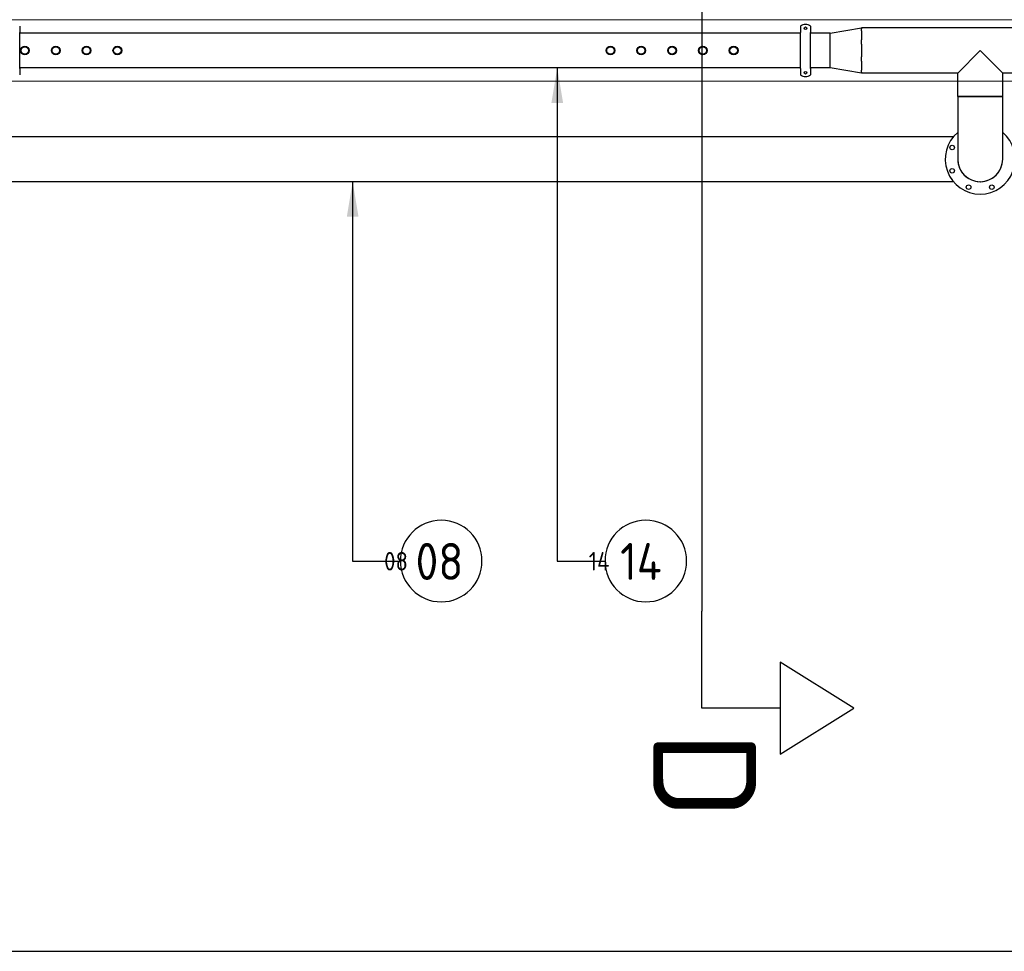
# Model space of a CAD drawing. Extents: x -89225 to 110569, y 13360 to 87647.
# Tile 193 of 256: x 30483 to 35276, y 53253 to 57788. Entities that reach past the tile are written whole.
import ezdxf

# ---------------------------------------------------------------- set-up
doc = ezdxf.new("R2010")
doc.units = 0
doc.layers.add('4', color=4, linetype='Continuous', lineweight=25)
doc.layers.add('HIDDEN', color=7, linetype='Continuous', lineweight=9)
for name, color, linetype in [('Beluchtingstank', 253, 'Continuous'), ('Iv-Lines 035', 4, 'Continuous'), ('Iv-Lines 035 @ 100', 4, 'Continuous'), ('Iv-Lines 035 @ 50', 4, 'Continuous')]:
    doc.layers.add(name, color=color, linetype=linetype)
doc.styles.add('ISO', font='ISO.SHX')
doc.styles.add('PGWW 1.8', font='isocpeur.ttf', dxfattribs={"height": 1.8})

# ---------------------------------------------------------------- blocks, each defined once
blk = doc.blocks.new('Leidingwerk beluchtingsinstallatie')
for p, q in [((1277804.797657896, -946477.6279347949), (1277804.797657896, -946502.0364069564)), ((1281604.797657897, -946477.6279347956), (1281604.797657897, -946502.0364069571)), ((1281654.797657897, -946477.6279347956), (1281654.797657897, -946502.0364069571)), ((1277804.797657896, -946502.0364069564), (1277804.797657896, -946506.9921434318)), ((1277804.797657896, -946683.7137061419), (1277804.797657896, -946506.9921434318)), ((1281604.797657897, -946511.2129247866), (1277804.797657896, -946511.2129247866)), ((1281604.797657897, -946502.0364069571), (1281604.797657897, -946506.9921434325)), ((1281604.797657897, -946683.7137061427), (1281604.797657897, -946506.9921434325)), ((1281654.797657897, -946502.0364069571), (1281654.797657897, -946506.9921434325)), ((1281654.797657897, -946683.7137061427), (1281654.797657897, -946506.9921434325)), ((1281749.788929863, -946511.2129247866), (1281654.797657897, -946511.2129247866)), ((1281749.788929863, -946511.2129247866), (1281902.188929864, -946485.8129247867)), ((1281749.788929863, -946514.6273895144), (1281749.788929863, -946511.2129247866)), ((1281749.788929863, -946521.4999808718), (1281749.788929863, -946514.6241460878)), ((1281749.788929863, -946555.0421051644), (1281749.788929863, -946521.4998202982)), ((1281902.188929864, -946485.8129247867), (1281902.188929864, -946490.2539199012)), ((1283058.188929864, -946485.8129247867), (1281902.188929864, -946485.8129247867)), ((1281902.188929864, -946499.2054149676), (1281902.188929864, -946490.253918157)), ((1281902.188929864, -946499.2038235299), (1281902.188929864, -946542.8680506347)), ((1281749.788929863, -946571.6378685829), (1281749.788929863, -946555.0381349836)), ((1281749.788929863, -946595.3529247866), (1281749.788929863, -946571.6397708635)), ((1281902.188929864, -946564.4788190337), (1281902.188929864, -946542.8679940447)), ((1281902.188929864, -946564.4805263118), (1281902.188929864, -946595.3529247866)), ((1281749.788929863, -946619.0691750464), (1281749.788929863, -946595.3529247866)), ((1281749.788929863, -946679.4929247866), (1281749.788929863, -946595.3529247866)), ((1281902.188929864, -946595.3529247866), (1281902.188929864, -946626.226774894)), ((1281902.188929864, -946647.8378555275), (1281902.188929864, -946626.2270305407)), ((1282480.188929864, -946595.3529247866), (1282370.648929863, -946704.8929247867)), ((1282589.728929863, -946704.8929247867), (1282480.188929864, -946595.3529247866)), ((1281749.788929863, -946669.2065248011), (1281749.788929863, -946635.6676938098)), ((1281902.188929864, -946647.830716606), (1281902.188929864, -946691.5004333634)), ((1281604.797657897, -946679.4929247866), (1277804.797657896, -946679.4929247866)), ((1277804.797657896, -946683.7137061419), (1277804.797657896, -946688.6694426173)), ((1277804.797657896, -946688.6694426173), (1277804.797657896, -946713.0779147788)), ((1281604.797657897, -946683.7137061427), (1281604.797657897, -946688.669442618)), ((1281604.797657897, -946688.669442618), (1281604.797657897, -946713.0779147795)), ((1281749.788929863, -946679.4929247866), (1281654.797657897, -946679.4929247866)), ((1281654.797657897, -946683.7137061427), (1281654.797657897, -946688.669442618)), ((1281654.797657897, -946688.669442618), (1281654.797657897, -946713.0779147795)), ((1281749.788929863, -946679.4929247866), (1281749.788929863, -946676.0816956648)), ((1281902.188929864, -946704.8929247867), (1281749.788929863, -946679.4929247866)), ((1281902.188929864, -946700.451931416), (1281902.188929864, -946691.5004346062)), ((1281902.188929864, -946700.4490076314), (1281902.188929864, -946704.8929247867)), ((1282370.648929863, -946704.8929247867), (1281902.188929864, -946704.8929247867)), ((1282370.648929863, -946819.5529247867), (1282370.648929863, -946704.8929247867)), ((1283058.188929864, -946704.8929247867), (1282589.728929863, -946704.8929247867)), ((1282589.728929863, -946819.5529247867), (1282589.728929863, -946704.8929247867)), ((1282589.728929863, -946819.5529247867), (1282370.648929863, -946819.5529247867)), ((1282370.648929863, -946819.5529247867), (1282370.648929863, -947124.3529247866)), ((1282370.648929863, -946819.5529247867), (1282589.728929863, -946819.5529247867)), ((1282589.728929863, -947124.3529247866), (1282589.728929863, -946819.5529247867)), ((1282350.185128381, -947014.8129247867), (1277639.788929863, -947014.8129247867)), ((1282350.185128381, -947233.8929247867), (1277639.788929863, -947233.8929247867)), ((1282480.188929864, -947233.8929247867), (1282478.708760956, -947233.8929247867)), ((1282480.188929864, -947233.8929247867), (1282481.669098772, -947233.8929247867))]:
    blk.add_line(p, q)
for centre, radius in [((1281629.797657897, -946486.8529247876), 6.000000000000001), ((1277830.188929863, -946595.3529247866), 21.20000000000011), ((1277830.188929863, -946595.3529247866), 21.19900000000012), ((1277830.188929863, -946595.3529247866), 18.0000000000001), ((1277980.188929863, -946595.3529247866), 21.20000000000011), ((1277980.188929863, -946595.3529247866), 21.19900000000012), ((1277980.188929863, -946595.3529247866), 18.0000000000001), ((1278130.188929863, -946595.3529247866), 21.20000000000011), ((1278130.188929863, -946595.3529247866), 21.19900000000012), ((1278130.188929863, -946595.3529247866), 18.0000000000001), ((1278280.188929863, -946595.3529247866), 21.20000000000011), ((1278280.188929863, -946595.3529247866), 21.19900000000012), ((1278280.188929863, -946595.3529247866), 18.0000000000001), ((1280680.188929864, -946595.3529247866), 21.20000000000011), ((1280680.188929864, -946595.3529247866), 21.19900000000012), ((1280680.188929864, -946595.3529247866), 18.0000000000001), ((1280830.188929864, -946595.3529247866), 21.20000000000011), ((1280830.188929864, -946595.3529247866), 21.19900000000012), ((1280830.188929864, -946595.3529247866), 18.0000000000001), ((1280980.188929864, -946595.3529247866), 21.20000000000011), ((1280980.188929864, -946595.3529247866), 21.19900000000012), ((1280980.188929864, -946595.3529247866), 18.0000000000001), ((1281130.188929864, -946595.3529247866), 21.20000000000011), ((1281130.188929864, -946595.3529247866), 21.19900000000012), ((1281130.188929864, -946595.3529247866), 18.0000000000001), ((1281280.188929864, -946595.3529247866), 21.20000000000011), ((1281280.188929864, -946595.3529247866), 21.19900000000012), ((1281280.188929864, -946595.3529247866), 18.0000000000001), ((1281629.797657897, -946703.8529247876), 6.000000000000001), ((1282343.916698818, -947067.9071185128), 11.00000000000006), ((1282343.916698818, -947180.7987310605), 11.00000000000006), ((1282423.74312359, -947260.625155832), 11.00000000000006), ((1282536.634736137, -947260.625155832), 11.00000000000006)]:
    blk.add_circle(centre, radius)
for centre, radius, start, end in [((1281629.797657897, -946508.8529247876), 40.00000000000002, 51.31781254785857, 128.6821874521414), ((1281629.797657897, -946681.8529247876), 40.00000000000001, 231.3178125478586, 308.6821874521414), ((1282480.188929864, -947124.3529247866), 170.0000000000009, 130.1171785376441, 49.88282146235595), ((1282480.188929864, -947124.3529247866), 109.5500000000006, 179.2258328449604, 0.774167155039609), ((1282480.188929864, -947124.3529247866), 109.5400000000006, 180, 0), ((1282480.188929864, -947124.3529247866), 109.5400000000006, 180, 0)]:
    blk.add_arc(centre, radius, start, end)
blk = doc.blocks.new('*U56')
for points in [[(-1.445703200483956e-13, -24.01080311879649), (0, 0)], [(0, 0), (2.323910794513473, -1.110223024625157e-16)]]:
    blk.add_lwpolyline(points)
blk.add_circle((4.309909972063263, -3.33066907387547e-16), 1.985999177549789)
blk.add_solid([(0.284792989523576, -22.30204518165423), (-1.445703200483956e-13, -24.01080311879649), (-0.2847929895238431, -22.30204518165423)])
at = {"style": 'ISO'}
blk.add_attdef('NUMMER', (3.145878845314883, -0.8347017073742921), '', height=1.8, dxfattribs=at)
blk = doc.blocks.new('*U520')
at = {"layer": 'Iv-Lines 035 @ 100'}
ref = blk.add_blockref('*U56', (33100.12244345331, 55152.95514584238), dxfattribs=dict(at, xscale=-100, yscale=100, zscale=100, rotation=180))
ref.add_attrib('NUMMER', '14', (33406.26857642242, 55060.95287563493), dxfattribs={"layer": '0', "height": 180, "style": 'ISO'})
at = {"layer": 'Iv-Lines 035 @ 50'}
ref = blk.add_blockref('*U56', (-33100.12244345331, 55152.95514584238), dxfattribs=dict(at, xscale=50, yscale=50, zscale=-50, rotation=180))
ref.add_attrib('NUMMER', '14', (33253.19550993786, 55106.95401073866), dxfattribs={"layer": '0', "height": 89.99999999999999, "style": 'ISO'})
blk = doc.blocks.new('*U48')
for points in [[(-1.131570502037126e-13, -18.46680311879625), (0, 0)], [(0, 0), (2.323910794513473, -1.110223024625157e-16)]]:
    blk.add_lwpolyline(points)
blk.add_circle((4.309909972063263, -3.33066907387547e-16), 1.985999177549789)
blk.add_solid([(0.2847929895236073, -16.75804518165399), (-1.131570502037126e-13, -18.46680311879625), (-0.2847929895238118, -16.75804518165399)])
at = {"style": 'ISO'}
blk.add_attdef('NUMMER', (3.145878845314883, -0.8347017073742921), '', height=1.8, dxfattribs=at)
blk = doc.blocks.new('*U521')
at = {"layer": 'Iv-Lines 035 @ 100'}
ref = blk.add_blockref('*U48', (32104.15513515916, 55152.95514584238), dxfattribs=dict(at, xscale=-100, yscale=100, zscale=100, rotation=180))
ref.add_attrib('NUMMER', '08', (32410.30126812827, 55060.95287563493), dxfattribs={"layer": '0', "height": 180, "style": 'ISO'})
at = {"layer": 'Iv-Lines 035 @ 50'}
ref = blk.add_blockref('*U48', (-32104.15513515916, 55152.95514584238), dxfattribs=dict(at, xscale=50, yscale=50, zscale=-50, rotation=180))
ref.add_attrib('NUMMER', '08', (32257.22820164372, 55106.95401073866), dxfattribs={"layer": '0', "height": 89.99999999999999, "style": 'ISO'})

msp = doc.modelspace()

# ---------------------------------------------------------------- linework, layer by layer
at = {"layer": '4', "ltscale": 0.5}
msp.add_line((1407.223323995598, 53253.176412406), (64957.46986674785, 53253.176412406), dxfattribs=at)
at = {"layer": 'Beluchtingstank', "lineweight": 9, "ltscale": 0.01}
for p, q in [((30135.87749087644, 57788.12846165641), (50385.87749087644, 57788.12846165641)), ((30135.87749087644, 57488.12846165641), (50385.87749087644, 57488.12846165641))]:
    msp.add_line(p, q, dxfattribs=at)
at = {"layer": 'Iv-Lines 035'}
msp.add_line((33803.37940740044, 84803.73108508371), (33803.37940740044, 54909.40670158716), dxfattribs=at)
msp.add_lwpolyline([(34185.79215781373, 54436.3787226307), (33803.37940740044, 54436.3787226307), (33803.37940740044, 54909.40670158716)], dxfattribs=at)
msp.add_lwpolyline([(34544.26635981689, 54436.3787226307), (34185.79215781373, 54659.86905645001), (34185.79215781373, 54436.3787226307), (34185.79215781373, 54212.88838881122)], close=True, dxfattribs=at)

# ---------------------------------------------------------------- block references
for name, p in [('Leidingwerk beluchtingsinstallatie', (-1247321.42016702, 1004233.528382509)), ('*U520', (0, 0)), ('*U521', (0, 0))]:
    msp.add_blockref(name, p, dxfattribs=at)

# ---------------------------------------------------------------- texts
at = {"layer": 'HIDDEN', "insert": (33567.85090118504, 54324.63355572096), "char_height": 500, "width": 902.3332053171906, "attachment_point": 7, "rotation": 270, "style": 'PGWW 1.8'}
msp.add_mtext('D', dxfattribs=at)

doc.saveas('drawing.dxf')
